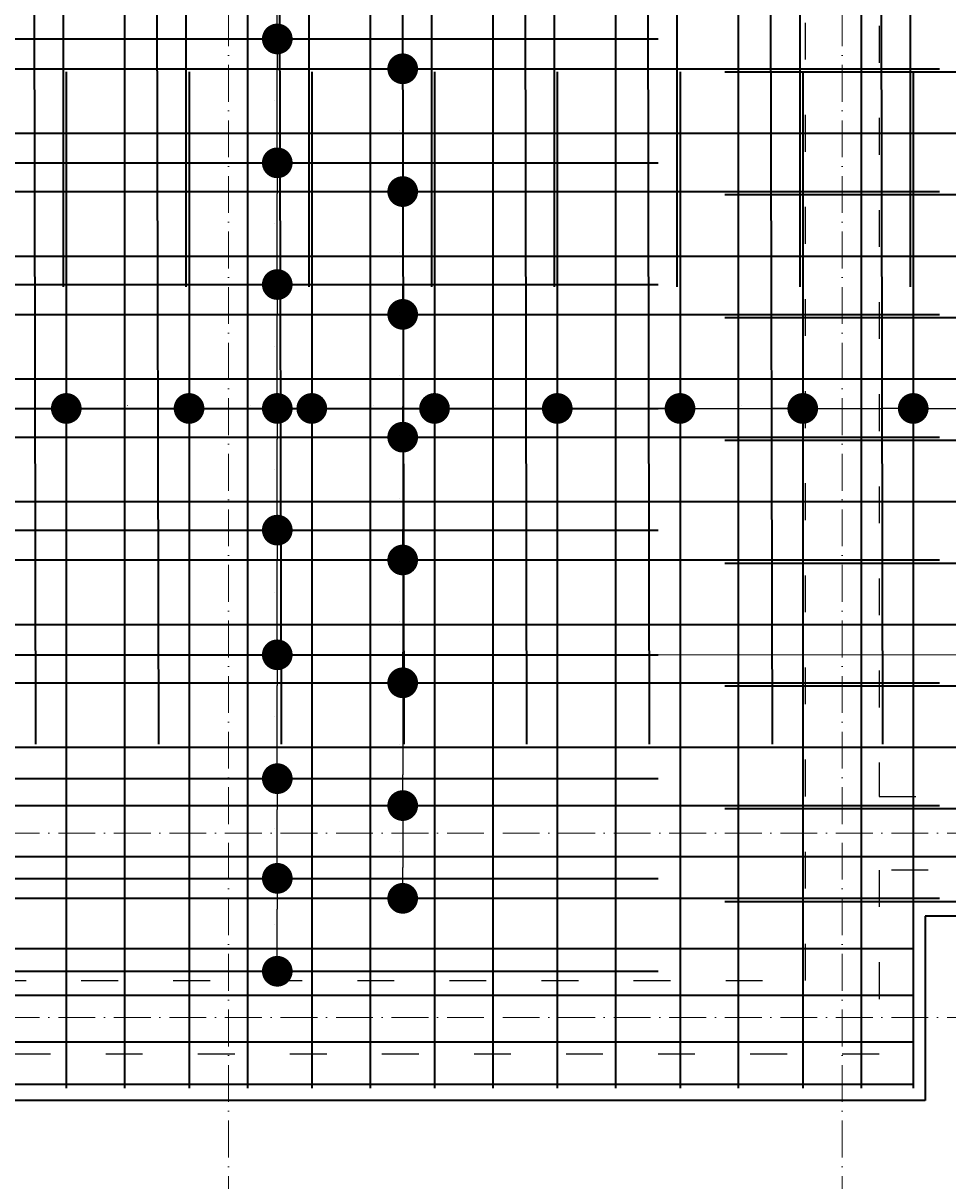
# Model space of a CAD drawing. Header units: millimetres. Extents: x 300938 to 312016, y 11971 to 20881.
# Tile 206 of 239: x 309273 to 309575, y 18311 to 18688. Entities that reach past the tile are written whole.
import ezdxf

# ---------------------------------------------------------------- set-up
doc = ezdxf.new("R2010")
doc.units = ezdxf.units.MM
doc.linetypes.add('ACAD_ISO03W100', pattern=[30, 12, -18])
doc.linetypes.add('ACAD_ISO10W100', pattern=[18, 12, -3, 0, -3])
for name, color, linetype, lineweight in [('konstrukcja', 3, 'Continuous', 35), ('konstrukcja wymiary', 1, 'Continuous', 13), ('osie', 5, 'ACAD_ISO10W100', 13), ('zbrojenie płyty', 141, 'Continuous', 35)]:
    doc.layers.add(name, color=color, linetype=linetype, lineweight=lineweight)
doc.layers.add('przerywane', color=6, linetype='ACAD_ISO03W100')
doc.styles.add('KONSTRUKCJA', font='romand.shx', dxfattribs={"oblique": 10})
doc.styles.get("Standard").update_dxf_attribs({"font": 'romand.shx', "oblique": 10})
doc.dimstyles.new('150', dxfattribs={"dimtxt": 10, "dimasz": 7, "dimexe": 1.25, "dimexo": 0.625, "dimgap": 3, "dimtad": 1, "dimdec": 0, "dimrnd": 0.5, "dimtxsty": 'KONSTRUKCJA', "dimblk": 'ARCHTICK', "dimcen": 2.5, "dimadec": 0, "dimazin": 0, "dimtfac": 1, "dimtdec": 0, "dimtix": 1, "dimtmove": 0, "dimatfit": 3, "dimfxl": 4, "dimfxlon": 1, "dimarcsym": 0})
doc.dimstyles.new('kropki', dxfattribs={"dimtxt": 0.001, "dimasz": 10, "dimexe": 1.25, "dimexo": 0.625, "dimgap": 1, "dimtad": 1, "dimtxsty": 'Standard', "dimblk": 'DOT', "dimcen": 2.5, "dimadec": 0, "dimazin": 0, "dimtfac": 1, "dimtmove": 0, "dimatfit": 3, "dimfxl": 1, "dimfxlon": 1, "dimarcsym": 0})

# ---------------------------------------------------------------- blocks, each defined once
blk = doc.blocks.new('_Dot')
at = {"color": 0, "linetype": 'ByBlock', "lineweight": -2}
blk.add_line((-0.5, 0), (-1, 0), dxfattribs=at)
at = {"color": 0, "linetype": 'ByBlock', "const_width": 0.5}
blk.add_lwpolyline([(-0.25, 0, 1), (0.25, 0, 1)], format="xyb", close=True, dxfattribs=at)
blk = doc.blocks.new('*D810')
at = {"layer": 'Defpoints', "color": 0, "transparency": 16777216}
for p in [(309386.56, 18713.24), (309386.56, 18673.24), (309397.19, 18673.24)]:
    blk.add_point(p, dxfattribs=at)
at = {"layer": 'konstrukcja wymiary', "color": 0, "lineweight": -2, "transparency": 16777216}
for p, q in [((309396.19, 18713.24), (309398.44, 18713.24)), ((309397.19, 18703.24), (309397.19, 18683.24)), ((309396.19, 18673.24), (309398.44, 18673.24))]:
    blk.add_line(p, q, dxfattribs=at)
at = {"layer": 'konstrukcja wymiary', "color": 0, "lineweight": -2, "transparency": 16777216, "xscale": 10, "yscale": 10, "zscale": 10}
for p, rotation in [((309397.19, 18713.24), 90), ((309397.19, 18673.24), 270)]:
    blk.add_blockref('_Dot', p, dxfattribs=dict(at, rotation=rotation))
at = {"layer": 'konstrukcja wymiary', "color": 0, "transparency": 16777216, "insert": (309396.19, 18693.24), "char_height": 0.001, "attachment_point": 5, "rotation": 90}
blk.add_mtext('40', dxfattribs=at)
blk = doc.blocks.new('*D811')
at = {"layer": 'Defpoints', "color": 0, "transparency": 16777216}
for p in [(309386.56, 18673.24), (309386.56, 18633.24), (309397.19, 18633.24)]:
    blk.add_point(p, dxfattribs=at)
at = {"layer": 'konstrukcja wymiary', "color": 0, "lineweight": -2, "transparency": 16777216}
for p, q in [((309396.19, 18673.24), (309398.44, 18673.24)), ((309397.19, 18663.24), (309397.19, 18643.24)), ((309396.19, 18633.24), (309398.44, 18633.24))]:
    blk.add_line(p, q, dxfattribs=at)
at = {"layer": 'konstrukcja wymiary', "color": 0, "lineweight": -2, "transparency": 16777216, "xscale": 10, "yscale": 10, "zscale": 10}
for p, rotation in [((309397.19, 18673.24), 90), ((309397.19, 18633.24), 270)]:
    blk.add_blockref('_Dot', p, dxfattribs=dict(at, rotation=rotation))
at = {"layer": 'konstrukcja wymiary', "color": 0, "transparency": 16777216, "insert": (309396.19, 18653.24), "char_height": 0.001, "attachment_point": 5, "rotation": 90}
blk.add_mtext('40', dxfattribs=at)
blk = doc.blocks.new('*D812')
at = {"layer": 'Defpoints', "color": 0, "transparency": 16777216}
for p in [(309386.56, 18633.24), (309386.56, 18593.24), (309397.19, 18593.24)]:
    blk.add_point(p, dxfattribs=at)
at = {"layer": 'konstrukcja wymiary', "color": 0, "lineweight": -2, "transparency": 16777216}
for p, q in [((309396.19, 18633.24), (309398.44, 18633.24)), ((309397.19, 18623.24), (309397.19, 18603.24)), ((309396.19, 18593.24), (309398.44, 18593.24))]:
    blk.add_line(p, q, dxfattribs=at)
at = {"layer": 'konstrukcja wymiary', "color": 0, "lineweight": -2, "transparency": 16777216, "xscale": 10, "yscale": 10, "zscale": 10}
for p, rotation in [((309397.19, 18633.24), 90), ((309397.19, 18593.24), 270)]:
    blk.add_blockref('_Dot', p, dxfattribs=dict(at, rotation=rotation))
at = {"layer": 'konstrukcja wymiary', "color": 0, "transparency": 16777216, "insert": (309396.19, 18613.24), "char_height": 0.001, "attachment_point": 5, "rotation": 90}
blk.add_mtext('40', dxfattribs=at)
blk = doc.blocks.new('*D813')
at = {"layer": 'Defpoints', "color": 0, "transparency": 16777216}
for p in [(309386.56, 18593.24), (309386.56, 18553.24), (309397.19, 18553.24)]:
    blk.add_point(p, dxfattribs=at)
at = {"layer": 'konstrukcja wymiary', "color": 0, "lineweight": -2, "transparency": 16777216}
for p, q in [((309396.19, 18593.24), (309398.44, 18593.24)), ((309397.19, 18583.24), (309397.19, 18563.24)), ((309396.19, 18553.24), (309398.44, 18553.24))]:
    blk.add_line(p, q, dxfattribs=at)
at = {"layer": 'konstrukcja wymiary', "color": 0, "lineweight": -2, "transparency": 16777216, "xscale": 10, "yscale": 10, "zscale": 10}
for p, rotation in [((309397.19, 18593.24), 90), ((309397.19, 18553.24), 270)]:
    blk.add_blockref('_Dot', p, dxfattribs=dict(at, rotation=rotation))
at = {"layer": 'konstrukcja wymiary', "color": 0, "transparency": 16777216, "insert": (309396.19, 18573.24), "char_height": 0.001, "attachment_point": 5, "rotation": 90}
blk.add_mtext('40', dxfattribs=at)
blk = doc.blocks.new('*D814')
at = {"layer": 'Defpoints', "color": 0, "transparency": 16777216}
for p in [(309386.56, 18553.24), (309386.56, 18513.24), (309397.19, 18513.24)]:
    blk.add_point(p, dxfattribs=at)
at = {"layer": 'konstrukcja wymiary', "color": 0, "lineweight": -2, "transparency": 16777216}
for p, q in [((309396.19, 18553.24), (309398.44, 18553.24)), ((309397.19, 18543.24), (309397.19, 18523.24)), ((309396.19, 18513.24), (309398.44, 18513.24))]:
    blk.add_line(p, q, dxfattribs=at)
at = {"layer": 'konstrukcja wymiary', "color": 0, "lineweight": -2, "transparency": 16777216, "xscale": 10, "yscale": 10, "zscale": 10}
for p, rotation in [((309397.19, 18553.24), 90), ((309397.19, 18513.24), 270)]:
    blk.add_blockref('_Dot', p, dxfattribs=dict(at, rotation=rotation))
at = {"layer": 'konstrukcja wymiary', "color": 0, "transparency": 16777216, "insert": (309396.19, 18533.24), "char_height": 0.001, "attachment_point": 5, "rotation": 90}
blk.add_mtext('40', dxfattribs=at)
blk = doc.blocks.new('*D815')
at = {"layer": 'Defpoints', "color": 0, "transparency": 16777216}
for p in [(309386.56, 18513.24), (309386.56, 18473.24), (309397.19, 18473.24)]:
    blk.add_point(p, dxfattribs=at)
at = {"layer": 'konstrukcja wymiary', "color": 0, "lineweight": -2, "transparency": 16777216}
for p, q in [((309396.19, 18513.24), (309398.44, 18513.24)), ((309397.19, 18503.24), (309397.19, 18483.24)), ((309396.19, 18473.24), (309398.44, 18473.24))]:
    blk.add_line(p, q, dxfattribs=at)
at = {"layer": 'konstrukcja wymiary', "color": 0, "lineweight": -2, "transparency": 16777216, "xscale": 10, "yscale": 10, "zscale": 10}
for p, rotation in [((309397.19, 18513.24), 90), ((309397.19, 18473.24), 270)]:
    blk.add_blockref('_Dot', p, dxfattribs=dict(at, rotation=rotation))
at = {"layer": 'konstrukcja wymiary', "color": 0, "transparency": 16777216, "insert": (309396.19, 18493.24), "char_height": 0.001, "attachment_point": 5, "rotation": 90}
blk.add_mtext('40', dxfattribs=at)
blk = doc.blocks.new('*D816')
at = {"layer": 'Defpoints', "color": 0, "transparency": 16777216}
for p in [(309386.56, 18473.24), (309386.56, 18433.24), (309397.19, 18433.24)]:
    blk.add_point(p, dxfattribs=at)
at = {"layer": 'konstrukcja wymiary', "color": 0, "lineweight": -2, "transparency": 16777216}
for p, q in [((309396.19, 18473.24), (309398.44, 18473.24)), ((309397.19, 18463.24), (309397.19, 18443.24)), ((309396.19, 18433.24), (309398.44, 18433.24))]:
    blk.add_line(p, q, dxfattribs=at)
at = {"layer": 'konstrukcja wymiary', "color": 0, "lineweight": -2, "transparency": 16777216, "xscale": 10, "yscale": 10, "zscale": 10}
for p, rotation in [((309397.19, 18473.24), 90), ((309397.19, 18433.24), 270)]:
    blk.add_blockref('_Dot', p, dxfattribs=dict(at, rotation=rotation))
at = {"layer": 'konstrukcja wymiary', "color": 0, "transparency": 16777216, "insert": (309396.19, 18453.24), "char_height": 0.001, "attachment_point": 5, "rotation": 90}
blk.add_mtext('40', dxfattribs=at)
blk = doc.blocks.new('*D817')
at = {"layer": 'Defpoints', "color": 0, "transparency": 16777216}
for p in [(309386.56, 18433.24), (309386.56, 18403.03), (309397.19, 18403.03)]:
    blk.add_point(p, dxfattribs=at)
at = {"layer": 'konstrukcja wymiary', "color": 0, "lineweight": -2, "transparency": 16777216}
for p, q in [((309396.19, 18433.24), (309398.44, 18433.24)), ((309397.19, 18423.24), (309397.19, 18413.03)), ((309396.19, 18403.03), (309398.44, 18403.03))]:
    blk.add_line(p, q, dxfattribs=at)
at = {"layer": 'konstrukcja wymiary', "color": 0, "lineweight": -2, "transparency": 16777216, "xscale": 10, "yscale": 10, "zscale": 10}
for p, rotation in [((309397.19, 18433.24), 90), ((309397.19, 18403.03), 270)]:
    blk.add_blockref('_Dot', p, dxfattribs=dict(at, rotation=rotation))
at = {"layer": 'konstrukcja wymiary', "color": 0, "transparency": 16777216, "insert": (309396.19, 18418.14), "char_height": 0.001, "attachment_point": 5, "rotation": 90}
blk.add_mtext('30,21', dxfattribs=at)
blk = doc.blocks.new('*D933')
at = {"layer": 'Defpoints', "color": 0, "transparency": 16777216}
for p in [(309287.56, 18562.6), (309247.56, 18552.24), (309287.56, 18552.24)]:
    blk.add_point(p, dxfattribs=at)
at = {"layer": 'konstrukcja wymiary', "color": 0, "lineweight": -2, "transparency": 16777216}
for p, q in [((309247.56, 18561.6), (309247.56, 18563.85)), ((309257.56, 18562.6), (309277.56, 18562.6)), ((309287.56, 18561.6), (309287.56, 18563.85))]:
    blk.add_line(p, q, dxfattribs=at)
at = {"layer": 'konstrukcja wymiary', "color": 0, "lineweight": -2, "transparency": 16777216, "xscale": 10, "yscale": 10, "zscale": 10, "rotation": 180}
blk.add_blockref('_Dot', (309247.56, 18562.6), dxfattribs=at)
at = {"layer": 'konstrukcja wymiary', "color": 0, "lineweight": -2, "transparency": 16777216, "xscale": 10, "yscale": 10, "zscale": 10}
blk.add_blockref('_Dot', (309287.56, 18562.6), dxfattribs=at)
at = {"layer": 'konstrukcja wymiary', "color": 0, "transparency": 16777216, "insert": (309267.56, 18563.61), "char_height": 0.001, "attachment_point": 5}
blk.add_mtext('40', dxfattribs=at)
blk = doc.blocks.new('*D934')
at = {"layer": 'Defpoints', "color": 0, "transparency": 16777216}
for p in [(309327.56, 18562.6), (309287.56, 18552.24), (309327.56, 18552.24)]:
    blk.add_point(p, dxfattribs=at)
at = {"layer": 'konstrukcja wymiary', "color": 0, "lineweight": -2, "transparency": 16777216}
for p, q in [((309287.56, 18561.6), (309287.56, 18563.85)), ((309297.56, 18562.6), (309317.56, 18562.6)), ((309327.56, 18561.6), (309327.56, 18563.85))]:
    blk.add_line(p, q, dxfattribs=at)
at = {"layer": 'konstrukcja wymiary', "color": 0, "lineweight": -2, "transparency": 16777216, "xscale": 10, "yscale": 10, "zscale": 10, "rotation": 180}
blk.add_blockref('_Dot', (309287.56, 18562.6), dxfattribs=at)
at = {"layer": 'konstrukcja wymiary', "color": 0, "lineweight": -2, "transparency": 16777216, "xscale": 10, "yscale": 10, "zscale": 10}
blk.add_blockref('_Dot', (309327.56, 18562.6), dxfattribs=at)
at = {"layer": 'konstrukcja wymiary', "color": 0, "transparency": 16777216, "insert": (309307.56, 18563.61), "char_height": 0.001, "attachment_point": 5}
blk.add_mtext('40', dxfattribs=at)
blk = doc.blocks.new('*D935')
at = {"layer": 'Defpoints', "color": 0, "transparency": 16777216}
for p in [(309367.56, 18562.6), (309327.56, 18552.24), (309367.56, 18552.24)]:
    blk.add_point(p, dxfattribs=at)
at = {"layer": 'konstrukcja wymiary', "color": 0, "lineweight": -2, "transparency": 16777216}
for p, q in [((309327.56, 18561.6), (309327.56, 18563.85)), ((309337.56, 18562.6), (309357.56, 18562.6)), ((309367.56, 18561.6), (309367.56, 18563.85))]:
    blk.add_line(p, q, dxfattribs=at)
at = {"layer": 'konstrukcja wymiary', "color": 0, "lineweight": -2, "transparency": 16777216, "xscale": 10, "yscale": 10, "zscale": 10, "rotation": 180}
blk.add_blockref('_Dot', (309327.56, 18562.6), dxfattribs=at)
at = {"layer": 'konstrukcja wymiary', "color": 0, "lineweight": -2, "transparency": 16777216, "xscale": 10, "yscale": 10, "zscale": 10}
blk.add_blockref('_Dot', (309367.56, 18562.6), dxfattribs=at)
at = {"layer": 'konstrukcja wymiary', "color": 0, "transparency": 16777216, "insert": (309347.56, 18563.61), "char_height": 0.001, "attachment_point": 5}
blk.add_mtext('40', dxfattribs=at)
blk = doc.blocks.new('*D936')
at = {"layer": 'Defpoints', "color": 0, "transparency": 16777216}
for p in [(309407.56, 18562.6), (309367.56, 18552.24), (309407.56, 18552.24)]:
    blk.add_point(p, dxfattribs=at)
at = {"layer": 'konstrukcja wymiary', "color": 0, "lineweight": -2, "transparency": 16777216}
for p, q in [((309367.56, 18561.6), (309367.56, 18563.85)), ((309377.56, 18562.6), (309397.56, 18562.6)), ((309407.56, 18561.6), (309407.56, 18563.85))]:
    blk.add_line(p, q, dxfattribs=at)
at = {"layer": 'konstrukcja wymiary', "color": 0, "lineweight": -2, "transparency": 16777216, "xscale": 10, "yscale": 10, "zscale": 10, "rotation": 180}
blk.add_blockref('_Dot', (309367.56, 18562.6), dxfattribs=at)
at = {"layer": 'konstrukcja wymiary', "color": 0, "lineweight": -2, "transparency": 16777216, "xscale": 10, "yscale": 10, "zscale": 10}
blk.add_blockref('_Dot', (309407.56, 18562.6), dxfattribs=at)
at = {"layer": 'konstrukcja wymiary', "color": 0, "transparency": 16777216, "insert": (309387.56, 18563.61), "char_height": 0.001, "attachment_point": 5}
blk.add_mtext('40', dxfattribs=at)
blk = doc.blocks.new('*D937')
at = {"layer": 'Defpoints', "color": 0, "transparency": 16777216}
for p in [(309447.56, 18562.6), (309407.56, 18552.24), (309447.56, 18552.24)]:
    blk.add_point(p, dxfattribs=at)
at = {"layer": 'konstrukcja wymiary', "color": 0, "lineweight": -2, "transparency": 16777216}
for p, q in [((309407.56, 18561.6), (309407.56, 18563.85)), ((309417.56, 18562.6), (309437.56, 18562.6)), ((309447.56, 18561.6), (309447.56, 18563.85))]:
    blk.add_line(p, q, dxfattribs=at)
at = {"layer": 'konstrukcja wymiary', "color": 0, "lineweight": -2, "transparency": 16777216, "xscale": 10, "yscale": 10, "zscale": 10, "rotation": 180}
blk.add_blockref('_Dot', (309407.56, 18562.6), dxfattribs=at)
at = {"layer": 'konstrukcja wymiary', "color": 0, "lineweight": -2, "transparency": 16777216, "xscale": 10, "yscale": 10, "zscale": 10}
blk.add_blockref('_Dot', (309447.56, 18562.6), dxfattribs=at)
at = {"layer": 'konstrukcja wymiary', "color": 0, "transparency": 16777216, "insert": (309427.56, 18563.61), "char_height": 0.001, "attachment_point": 5}
blk.add_mtext('40', dxfattribs=at)
blk = doc.blocks.new('*D938')
at = {"layer": 'Defpoints', "color": 0, "transparency": 16777216}
for p in [(309487.56, 18562.6), (309447.56, 18552.24), (309487.56, 18552.24)]:
    blk.add_point(p, dxfattribs=at)
at = {"layer": 'konstrukcja wymiary', "color": 0, "lineweight": -2, "transparency": 16777216}
for p, q in [((309447.56, 18561.6), (309447.56, 18563.85)), ((309457.56, 18562.6), (309477.56, 18562.6)), ((309487.56, 18561.6), (309487.56, 18563.85))]:
    blk.add_line(p, q, dxfattribs=at)
at = {"layer": 'konstrukcja wymiary', "color": 0, "lineweight": -2, "transparency": 16777216, "xscale": 10, "yscale": 10, "zscale": 10, "rotation": 180}
blk.add_blockref('_Dot', (309447.56, 18562.6), dxfattribs=at)
at = {"layer": 'konstrukcja wymiary', "color": 0, "lineweight": -2, "transparency": 16777216, "xscale": 10, "yscale": 10, "zscale": 10}
blk.add_blockref('_Dot', (309487.56, 18562.6), dxfattribs=at)
at = {"layer": 'konstrukcja wymiary', "color": 0, "transparency": 16777216, "insert": (309467.56, 18563.61), "char_height": 0.001, "attachment_point": 5}
blk.add_mtext('40', dxfattribs=at)
blk = doc.blocks.new('*D939')
at = {"layer": 'Defpoints', "color": 0, "transparency": 16777216}
for p in [(309527.56, 18562.6), (309487.56, 18552.24), (309527.56, 18552.24)]:
    blk.add_point(p, dxfattribs=at)
at = {"layer": 'konstrukcja wymiary', "color": 0, "lineweight": -2, "transparency": 16777216}
for p, q in [((309487.56, 18561.6), (309487.56, 18563.85)), ((309497.56, 18562.6), (309517.56, 18562.6)), ((309527.56, 18561.6), (309527.56, 18563.85))]:
    blk.add_line(p, q, dxfattribs=at)
at = {"layer": 'konstrukcja wymiary', "color": 0, "lineweight": -2, "transparency": 16777216, "xscale": 10, "yscale": 10, "zscale": 10, "rotation": 180}
blk.add_blockref('_Dot', (309487.56, 18562.6), dxfattribs=at)
at = {"layer": 'konstrukcja wymiary', "color": 0, "lineweight": -2, "transparency": 16777216, "xscale": 10, "yscale": 10, "zscale": 10}
blk.add_blockref('_Dot', (309527.56, 18562.6), dxfattribs=at)
at = {"layer": 'konstrukcja wymiary', "color": 0, "transparency": 16777216, "insert": (309507.56, 18563.61), "char_height": 0.001, "attachment_point": 5}
blk.add_mtext('40', dxfattribs=at)
blk = doc.blocks.new('*D942')
at = {"layer": 'Defpoints', "color": 0, "transparency": 16777216}
for p in [(309563.56, 18562.6), (308897.44, 18553.24), (309563.56, 18553.24)]:
    blk.add_point(p, dxfattribs=at)
at = {"layer": 'konstrukcja wymiary', "color": 0, "lineweight": -2, "transparency": 16777216}
for p, q in [((308897.44, 18561.6), (308897.44, 18563.85)), ((308907.44, 18562.6), (309553.56, 18562.6)), ((309563.56, 18561.6), (309563.56, 18563.85))]:
    blk.add_line(p, q, dxfattribs=at)
at = {"layer": 'konstrukcja wymiary', "color": 0, "lineweight": -2, "transparency": 16777216, "xscale": 10, "yscale": 10, "zscale": 10, "rotation": 180}
blk.add_blockref('_Dot', (308897.44, 18562.6), dxfattribs=at)
at = {"layer": 'konstrukcja wymiary', "color": 0, "lineweight": -2, "transparency": 16777216, "xscale": 10, "yscale": 10, "zscale": 10}
blk.add_blockref('_Dot', (309563.56, 18562.6), dxfattribs=at)
at = {"layer": 'konstrukcja wymiary', "color": 0, "transparency": 16777216, "insert": (309230.5, 18563.61), "char_height": 0.001, "attachment_point": 5}
blk.add_mtext('666,12', dxfattribs=at)
blk = doc.blocks.new('*D943')
at = {"layer": 'Defpoints', "color": 0, "transparency": 16777216}
for p in [(310037.44, 18562.6), (309563.56, 18553.24), (310037.44, 18552.24)]:
    blk.add_point(p, dxfattribs=at)
at = {"layer": 'konstrukcja wymiary', "color": 0, "lineweight": -2, "transparency": 16777216}
for p, q in [((309563.56, 18561.6), (309563.56, 18563.85)), ((309573.56, 18562.6), (310027.44, 18562.6)), ((310037.44, 18561.6), (310037.44, 18563.85))]:
    blk.add_line(p, q, dxfattribs=at)
at = {"layer": 'konstrukcja wymiary', "color": 0, "lineweight": -2, "transparency": 16777216, "xscale": 10, "yscale": 10, "zscale": 10, "rotation": 180}
blk.add_blockref('_Dot', (309563.56, 18562.6), dxfattribs=at)
at = {"layer": 'konstrukcja wymiary', "color": 0, "lineweight": -2, "transparency": 16777216, "xscale": 10, "yscale": 10, "zscale": 10}
blk.add_blockref('_Dot', (310037.44, 18562.6), dxfattribs=at)
at = {"layer": 'konstrukcja wymiary', "color": 0, "transparency": 16777216, "insert": (309800.5, 18563.61), "char_height": 0.001, "attachment_point": 5}
blk.add_mtext('473,88', dxfattribs=at)
blk = doc.blocks.new('_ArchTick')
at = {"color": 0, "linetype": 'ByBlock', "lineweight": 13, "const_width": 0.15}
blk.add_lwpolyline([(-0.5, -0.5), (0.5, 0.5)], dxfattribs=at)
blk = doc.blocks.new('*D1058')
at = {"layer": 'Defpoints', "color": 0, "transparency": 16777216}
for p in [(308893.44, 18337.22), (309567.44, 18337.22), (309567.44, 18297.22)]:
    blk.add_point(p, dxfattribs=at)
at = {"layer": 'konstrukcja wymiary', "color": 0, "lineweight": -2, "transparency": 16777216}
for p, q in [((308893.44, 18301.22), (308893.44, 18295.97)), ((309567.44, 18301.22), (309567.44, 18295.97)), ((308893.44, 18297.22), (309567.44, 18297.22))]:
    blk.add_line(p, q, dxfattribs=at)
at = {"layer": 'konstrukcja wymiary', "color": 0, "lineweight": -2, "transparency": 16777216, "xscale": 7, "yscale": 7, "zscale": 7, "rotation": 180}
blk.add_blockref('_ArchTick', (308893.44, 18297.22), dxfattribs=at)
at = {"layer": 'konstrukcja wymiary', "color": 0, "lineweight": -2, "transparency": 16777216, "xscale": 7, "yscale": 7, "zscale": 7}
blk.add_blockref('_ArchTick', (309567.44, 18297.22), dxfattribs=at)
at = {"layer": 'konstrukcja wymiary', "color": 0, "transparency": 16777216, "insert": (309230.44, 18305.22), "char_height": 10, "attachment_point": 5, "style": 'KONSTRUKCJA'}
blk.add_mtext('674', dxfattribs=at)
blk = doc.blocks.new('*D1059')
at = {"layer": 'Defpoints', "color": 0, "transparency": 16777216}
for p in [(309567.44, 18337.22), (310033.44, 18337.22), (310033.44, 18297.22)]:
    blk.add_point(p, dxfattribs=at)
at = {"layer": 'konstrukcja wymiary', "color": 0, "lineweight": -2, "transparency": 16777216}
for p, q in [((309567.44, 18301.22), (309567.44, 18295.97)), ((310033.44, 18301.22), (310033.44, 18295.97)), ((309567.44, 18297.22), (310033.44, 18297.22))]:
    blk.add_line(p, q, dxfattribs=at)
at = {"layer": 'konstrukcja wymiary', "color": 0, "lineweight": -2, "transparency": 16777216, "xscale": 7, "yscale": 7, "zscale": 7, "rotation": 180}
blk.add_blockref('_ArchTick', (309567.44, 18297.22), dxfattribs=at)
at = {"layer": 'konstrukcja wymiary', "color": 0, "lineweight": -2, "transparency": 16777216, "xscale": 7, "yscale": 7, "zscale": 7}
blk.add_blockref('_ArchTick', (310033.44, 18297.22), dxfattribs=at)
at = {"layer": 'konstrukcja wymiary', "color": 0, "transparency": 16777216, "insert": (309800.44, 18305.22), "char_height": 10, "attachment_point": 5, "style": 'KONSTRUKCJA'}
blk.add_mtext('466', dxfattribs=at)
blk = doc.blocks.new('*D1215')
at = {"layer": 'Defpoints', "color": 0, "transparency": 16777216}
for p in [(309346.56, 18409.54), (309356.32, 18409.54), (309346.56, 18379.27)]:
    blk.add_point(p, dxfattribs=at)
at = {"layer": 'konstrukcja wymiary', "color": 0, "lineweight": -2, "transparency": 16777216}
for p, q in [((309355.32, 18409.54), (309357.57, 18409.54)), ((309356.32, 18389.27), (309356.32, 18399.54)), ((309355.32, 18379.27), (309357.57, 18379.27))]:
    blk.add_line(p, q, dxfattribs=at)
at = {"layer": 'konstrukcja wymiary', "color": 0, "lineweight": -2, "transparency": 16777216, "xscale": 10, "yscale": 10, "zscale": 10}
for p, rotation in [((309356.32, 18409.54), 90), ((309356.32, 18379.27), 270)]:
    blk.add_blockref('_Dot', p, dxfattribs=dict(at, rotation=rotation))
at = {"layer": 'konstrukcja wymiary', "color": 0, "transparency": 16777216, "insert": (309355.31, 18394.4), "char_height": 0.001, "attachment_point": 5, "rotation": 90}
blk.add_mtext('30,26', dxfattribs=at)
blk = doc.blocks.new('*D1216')
at = {"layer": 'Defpoints', "color": 0, "transparency": 16777216}
for p in [(309346.56, 18442.01), (309356.32, 18442.01), (309346.56, 18409.54)]:
    blk.add_point(p, dxfattribs=at)
at = {"layer": 'konstrukcja wymiary', "color": 0, "lineweight": -2, "transparency": 16777216}
for p, q in [((309355.32, 18442.01), (309357.57, 18442.01)), ((309356.32, 18419.54), (309356.32, 18432.01)), ((309355.32, 18409.54), (309357.57, 18409.54))]:
    blk.add_line(p, q, dxfattribs=at)
at = {"layer": 'konstrukcja wymiary', "color": 0, "lineweight": -2, "transparency": 16777216, "xscale": 10, "yscale": 10, "zscale": 10}
for p, rotation in [((309356.32, 18442.01), 90), ((309356.32, 18409.54), 270)]:
    blk.add_blockref('_Dot', p, dxfattribs=dict(at, rotation=rotation))
at = {"layer": 'konstrukcja wymiary', "color": 0, "transparency": 16777216, "insert": (309355.31, 18425.77), "char_height": 0.001, "attachment_point": 5, "rotation": 90}
blk.add_mtext('32,47', dxfattribs=at)
blk = doc.blocks.new('*D1217')
at = {"layer": 'Defpoints', "color": 0, "transparency": 16777216}
for p in [(309346.56, 18482.35), (309356.32, 18482.35), (309346.56, 18442.01)]:
    blk.add_point(p, dxfattribs=at)
at = {"layer": 'konstrukcja wymiary', "color": 0, "lineweight": -2, "transparency": 16777216}
for p, q in [((309355.32, 18482.35), (309357.57, 18482.35)), ((309356.32, 18452.01), (309356.32, 18472.35)), ((309355.32, 18442.01), (309357.57, 18442.01))]:
    blk.add_line(p, q, dxfattribs=at)
at = {"layer": 'konstrukcja wymiary', "color": 0, "lineweight": -2, "transparency": 16777216, "xscale": 10, "yscale": 10, "zscale": 10}
for p, rotation in [((309356.32, 18482.35), 90), ((309356.32, 18442.01), 270)]:
    blk.add_blockref('_Dot', p, dxfattribs=dict(at, rotation=rotation))
at = {"layer": 'konstrukcja wymiary', "color": 0, "transparency": 16777216, "insert": (309355.31, 18462.18), "char_height": 0.001, "attachment_point": 5, "rotation": 90}
blk.add_mtext('40,34', dxfattribs=at)
blk = doc.blocks.new('*D1218')
at = {"layer": 'Defpoints', "color": 0, "transparency": 16777216}
for p in [(309346.56, 18522.96), (309356.32, 18522.96), (309346.56, 18482.35)]:
    blk.add_point(p, dxfattribs=at)
at = {"layer": 'konstrukcja wymiary', "color": 0, "lineweight": -2, "transparency": 16777216}
for p, q in [((309355.32, 18522.96), (309357.57, 18522.96)), ((309356.32, 18492.35), (309356.32, 18512.96)), ((309355.32, 18482.35), (309357.57, 18482.35))]:
    blk.add_line(p, q, dxfattribs=at)
at = {"layer": 'konstrukcja wymiary', "color": 0, "lineweight": -2, "transparency": 16777216, "xscale": 10, "yscale": 10, "zscale": 10}
for p, rotation in [((309356.32, 18522.96), 90), ((309356.32, 18482.35), 270)]:
    blk.add_blockref('_Dot', p, dxfattribs=dict(at, rotation=rotation))
at = {"layer": 'konstrukcja wymiary', "color": 0, "transparency": 16777216, "insert": (309355.31, 18502.65), "char_height": 0.001, "attachment_point": 5, "rotation": 90}
blk.add_mtext('40,61', dxfattribs=at)
blk = doc.blocks.new('*D1219')
at = {"layer": 'Defpoints', "color": 0, "transparency": 16777216}
for p in [(309347.56, 18562.6), (309356.32, 18562.6), (309346.56, 18522.96)]:
    blk.add_point(p, dxfattribs=at)
at = {"layer": 'konstrukcja wymiary', "color": 0, "lineweight": -2, "transparency": 16777216}
for p, q in [((309355.32, 18562.6), (309357.57, 18562.6)), ((309356.32, 18532.96), (309356.32, 18552.6)), ((309355.32, 18522.96), (309357.57, 18522.96))]:
    blk.add_line(p, q, dxfattribs=at)
at = {"layer": 'konstrukcja wymiary', "color": 0, "lineweight": -2, "transparency": 16777216, "xscale": 10, "yscale": 10, "zscale": 10}
for p, rotation in [((309356.32, 18562.6), 90), ((309356.32, 18522.96), 270)]:
    blk.add_blockref('_Dot', p, dxfattribs=dict(at, rotation=rotation))
at = {"layer": 'konstrukcja wymiary', "color": 0, "transparency": 16777216, "insert": (309355.31, 18542.78), "char_height": 0.001, "attachment_point": 5, "rotation": 90}
blk.add_mtext('39,65', dxfattribs=at)
blk = doc.blocks.new('*D1220')
at = {"layer": 'Defpoints', "color": 0, "transparency": 16777216}
for p in [(309346.56, 18602.96), (309356.32, 18602.96), (309347.56, 18562.6)]:
    blk.add_point(p, dxfattribs=at)
at = {"layer": 'konstrukcja wymiary', "color": 0, "lineweight": -2, "transparency": 16777216}
for p, q in [((309355.32, 18602.96), (309357.57, 18602.96)), ((309356.32, 18572.6), (309356.32, 18592.96)), ((309355.32, 18562.6), (309357.57, 18562.6))]:
    blk.add_line(p, q, dxfattribs=at)
at = {"layer": 'konstrukcja wymiary', "color": 0, "lineweight": -2, "transparency": 16777216, "xscale": 10, "yscale": 10, "zscale": 10}
for p, rotation in [((309356.32, 18602.96), 90), ((309356.32, 18562.6), 270)]:
    blk.add_blockref('_Dot', p, dxfattribs=dict(at, rotation=rotation))
at = {"layer": 'konstrukcja wymiary', "color": 0, "transparency": 16777216, "insert": (309355.31, 18582.78), "char_height": 0.001, "attachment_point": 5, "rotation": 90}
blk.add_mtext('40,35', dxfattribs=at)
blk = doc.blocks.new('*D1221')
at = {"layer": 'Defpoints', "color": 0, "transparency": 16777216}
for p in [(309346.56, 18642.6), (309356.32, 18642.6), (309346.56, 18602.96)]:
    blk.add_point(p, dxfattribs=at)
at = {"layer": 'konstrukcja wymiary', "color": 0, "lineweight": -2, "transparency": 16777216}
for p, q in [((309355.32, 18642.6), (309357.57, 18642.6)), ((309356.32, 18612.96), (309356.32, 18632.6)), ((309355.32, 18602.96), (309357.57, 18602.96))]:
    blk.add_line(p, q, dxfattribs=at)
at = {"layer": 'konstrukcja wymiary', "color": 0, "lineweight": -2, "transparency": 16777216, "xscale": 10, "yscale": 10, "zscale": 10}
for p, rotation in [((309356.32, 18642.6), 90), ((309356.32, 18602.96), 270)]:
    blk.add_blockref('_Dot', p, dxfattribs=dict(at, rotation=rotation))
at = {"layer": 'konstrukcja wymiary', "color": 0, "transparency": 16777216, "insert": (309355.31, 18622.78), "char_height": 0.001, "attachment_point": 5, "rotation": 90}
blk.add_mtext('39,65', dxfattribs=at)
blk = doc.blocks.new('*D1222')
at = {"layer": 'Defpoints', "color": 0, "transparency": 16777216}
for p in [(309346.56, 18682.96), (309356.32, 18682.96), (309346.56, 18642.6)]:
    blk.add_point(p, dxfattribs=at)
at = {"layer": 'konstrukcja wymiary', "color": 0, "lineweight": -2, "transparency": 16777216}
for p, q in [((309355.32, 18682.96), (309357.57, 18682.96)), ((309356.32, 18652.6), (309356.32, 18672.96)), ((309355.32, 18642.6), (309357.57, 18642.6))]:
    blk.add_line(p, q, dxfattribs=at)
at = {"layer": 'konstrukcja wymiary', "color": 0, "lineweight": -2, "transparency": 16777216, "xscale": 10, "yscale": 10, "zscale": 10}
for p, rotation in [((309356.32, 18682.96), 90), ((309356.32, 18642.6), 270)]:
    blk.add_blockref('_Dot', p, dxfattribs=dict(at, rotation=rotation))
at = {"layer": 'konstrukcja wymiary', "color": 0, "transparency": 16777216, "insert": (309355.31, 18662.78), "char_height": 0.001, "attachment_point": 5, "rotation": 90}
blk.add_mtext('40,35', dxfattribs=at)
blk = doc.blocks.new('*D1223')
at = {"layer": 'Defpoints', "color": 0, "transparency": 16777216}
for p in [(309346.56, 18722.6), (309356.32, 18722.6), (309346.56, 18682.96)]:
    blk.add_point(p, dxfattribs=at)
at = {"layer": 'konstrukcja wymiary', "color": 0, "lineweight": -2, "transparency": 16777216}
for p, q in [((309355.32, 18722.6), (309357.57, 18722.6)), ((309356.32, 18692.96), (309356.32, 18712.6)), ((309355.32, 18682.96), (309357.57, 18682.96))]:
    blk.add_line(p, q, dxfattribs=at)
at = {"layer": 'konstrukcja wymiary', "color": 0, "lineweight": -2, "transparency": 16777216, "xscale": 10, "yscale": 10, "zscale": 10}
for p, rotation in [((309356.32, 18722.6), 90), ((309356.32, 18682.96), 270)]:
    blk.add_blockref('_Dot', p, dxfattribs=dict(at, rotation=rotation))
at = {"layer": 'konstrukcja wymiary', "color": 0, "transparency": 16777216, "insert": (309355.31, 18702.78), "char_height": 0.001, "attachment_point": 5, "rotation": 90}
blk.add_mtext('39,65', dxfattribs=at)

msp = doc.modelspace()

# ---------------------------------------------------------------- linework, layer by layer
at = {"layer": 'konstrukcja'}
for p, q in [((310033.44, 18397.224), (309567.44, 18397.224)), ((309567.44, 18397.224), (309567.44, 18337.224))]:
    msp.add_line(p, q, dxfattribs=at)
msp.add_lwpolyline([(309567.44, 18337.224), (308893.44, 18337.224), (308893.44, 19606.224), (310707.44, 19606.224), (310707.44, 18337.224), (310033.44, 18337.224)], dxfattribs=at)
at = {"layer": 'konstrukcja wymiary'}
msp.add_line((309613.558, 18482.346), (308822.526, 18482.346), dxfattribs=at)
at = {"layer": 'osie'}
for p, q in [((309340.44, 19760.509), (309340.44, 18286.332)), ((309540.44, 19760.509), (309540.44, 18286.332)), ((308705.771, 18424.224), (310728.51, 18424.224)), ((308705.771, 18364.224), (310728.51, 18364.224))]:
    msp.add_line(p, q, dxfattribs=at)
at = {"layer": 'przerywane'}
for p, q in [((309528.44, 18376.224), (309528.44, 18987.224)), ((309552.44, 18987.224), (309552.44, 18436.224)), ((309552.44, 18436.224), (310048.44, 18436.224)), ((310048.44, 18412.224), (309552.44, 18412.224)), ((309552.44, 18412.224), (309552.44, 18352.224)), ((308932.44, 18376.224), (309528.44, 18376.224)), ((309552.44, 18352.224), (308908.44, 18352.224))]:
    msp.add_line(p, q, dxfattribs=at)
at = {"layer": 'zbrojenie płyty'}
for p, q in [((309286.558, 19602.224), (309286.558, 18602.224)), ((309326.558, 19602.224), (309326.558, 18602.224)), ((309366.558, 19602.224), (309366.558, 18602.224)), ((309406.558, 19602.224), (309406.558, 18602.224)), ((309446.558, 19602.224), (309446.558, 18602.224)), ((309486.558, 19602.224), (309486.558, 18602.224)), ((309526.558, 19602.224), (309526.558, 18602.224)), ((309562.558, 19602.224), (309562.558, 18602.224)), ((309306.558, 19341.224), (309306.558, 18341.224)), ((309346.558, 19341.224), (309346.558, 18341.224)), ((309386.558, 19341.224), (309386.558, 18341.224)), ((309426.558, 19341.224), (309426.558, 18341.224)), ((309466.558, 19341.224), (309466.558, 18341.224)), ((309506.558, 19341.224), (309506.558, 18341.224)), ((309546.558, 19341.224), (309546.558, 18341.224)), ((309276.558, 18953.243), (309277.558, 18453.243)), ((309316.558, 18953.243), (309317.558, 18453.243)), ((309356.558, 18953.243), (309357.558, 18453.243)), ((309396.558, 18953.243), (309397.558, 18453.243)), ((309436.558, 18953.243), (309437.558, 18453.243)), ((309476.558, 18953.243), (309477.558, 18453.243)), ((309516.558, 18953.243), (309517.558, 18453.243)), ((309552.558, 18953.243), (309553.558, 18453.243)), ((308980.44, 18682.957), (309480.44, 18682.957)), ((308897.44, 18673.243), (309572.132, 18673.243)), ((309287.558, 18672.224), (309287.558, 18341.224)), ((309327.558, 18672.224), (309327.558, 18341.224)), ((309367.558, 18672.224), (309367.558, 18341.224)), ((309407.558, 18672.224), (309407.558, 18341.224)), ((309447.558, 18672.224), (309447.558, 18341.224)), ((309487.558, 18672.224), (309487.558, 18341.224)), ((309502.132, 18672.243), (310056.44, 18672.243)), ((309527.558, 18672.224), (309527.558, 18341.224)), ((309563.558, 18672.224), (309563.558, 18341.224)), ((309200.44, 18652.243), (310400.44, 18652.243)), ((308980.44, 18642.605), (309480.44, 18642.605)), ((308897.44, 18633.243), (309572.132, 18633.243)), ((309502.132, 18632.243), (310702.132, 18632.243)), ((309200.44, 18612.243), (310400.44, 18612.243)), ((308980.44, 18602.957), (309480.44, 18602.957)), ((308897.44, 18593.243), (309572.132, 18593.243)), ((309502.132, 18592.243), (310702.132, 18592.243)), ((309200.44, 18572.243), (310400.44, 18572.243)), ((308980.44, 18562.605), (309480.44, 18562.605)), ((308897.44, 18553.243), (309572.132, 18553.243)), ((309502.132, 18552.243), (310702.132, 18552.243)), ((309200.44, 18532.243), (310400.44, 18532.243)), ((308980.44, 18522.957), (309480.44, 18522.957)), ((308897.44, 18513.243), (309572.132, 18513.243)), ((309502.132, 18512.243), (310702.132, 18512.243)), ((309200.44, 18492.243), (310400.44, 18492.243)), ((308980.44, 18482.346), (309480.44, 18482.346)), ((308897.44, 18473.243), (309572.132, 18473.243)), ((309502.132, 18472.243), (310702.132, 18472.243)), ((309200.44, 18452.243), (310400.44, 18452.243)), ((308980.44, 18442.006), (309480.44, 18442.006)), ((308897.44, 18433.243), (309572.132, 18433.243)), ((309502.132, 18432.243), (310702.132, 18432.243)), ((309200.44, 18416.632), (310400.44, 18416.632)), ((308980.44, 18409.535), (309480.44, 18409.535)), ((308897.44, 18403.03), (309572.132, 18403.03)), ((309502.132, 18402.03), (310702.132, 18402.03)), ((308897.44, 18386.702), (309563.558, 18386.702)), ((308980.44, 18379.275), (309480.44, 18379.275)), ((308897.44, 18371.524), (309563.558, 18371.524)), ((308897.44, 18356.255), (309563.558, 18356.255)), ((308897.44, 18342.512), (309563.558, 18342.512))]:
    msp.add_line(p, q, dxfattribs=at)

# ---------------------------------------------------------------- dimensions: what is measured, and where the dimension line sits
at = {"layer": 'konstrukcja wymiary'}
for base, p1, p2, picture, middle in [((309356.315, 18722.605), (309346.558, 18682.957), (309346.558, 18722.605), '*D1223', (309355.315, 18702.781)), ((309397.195, 18673.243), (309386.558, 18713.243), (309386.558, 18673.243), '*D810', (309396.194, 18693.243)), ((309356.315, 18682.957), (309346.558, 18642.605), (309346.558, 18682.957), '*D1222', (309355.315, 18662.781)), ((309397.195, 18633.243), (309386.558, 18673.243), (309386.558, 18633.243), '*D811', (309396.194, 18653.243)), ((309356.315, 18642.605), (309346.558, 18602.957), (309346.558, 18642.605), '*D1221', (309355.315, 18622.781)), ((309397.195, 18593.243), (309386.558, 18633.243), (309386.558, 18593.243), '*D812', (309396.194, 18613.243)), ((309356.315, 18602.957), (309347.558, 18562.605), (309346.558, 18602.957), '*D1220', (309355.315, 18582.781)), ((309397.195, 18553.243), (309386.558, 18593.243), (309386.558, 18553.243), '*D813', (309396.194, 18573.243)), ((309356.315, 18562.605), (309346.558, 18522.957), (309347.558, 18562.605), '*D1219', (309355.315, 18542.781)), ((309397.195, 18513.243), (309386.558, 18553.243), (309386.558, 18513.243), '*D814', (309396.194, 18533.243)), ((309356.315, 18522.957), (309346.558, 18482.346), (309346.558, 18522.957), '*D1218', (309355.315, 18502.651)), ((309397.195, 18473.243), (309386.558, 18513.243), (309386.558, 18473.243), '*D815', (309396.194, 18493.243)), ((309356.315, 18482.346), (309346.558, 18442.006), (309346.558, 18482.346), '*D1217', (309355.315, 18462.176)), ((309397.195, 18433.243), (309386.558, 18473.243), (309386.558, 18433.243), '*D816', (309396.194, 18453.243)), ((309356.315, 18442.006), (309346.558, 18409.535), (309346.558, 18442.006), '*D1216', (309355.315, 18425.771)), ((309397.195, 18403.03), (309386.558, 18433.243), (309386.558, 18403.03), '*D817', (309396.194, 18418.137))]:
    dim = msp.add_linear_dim(base=base, p1=p1, p2=p2, angle=90, dimstyle='kropki', override={"dimtmove": 1}, dxfattribs=at)
    dim.commit()
    dim.dimension.update_dxf_attribs({"geometry": picture, "text_midpoint": middle})
for base, p1, p2, dimstyle, picture, middle in [((309563.558, 18562.605), (308897.44, 18553.243), (309563.558, 18553.243), 'kropki', '*D942', (309230.499, 18563.605)), ((309287.558, 18562.605), (309247.558, 18552.243), (309287.558, 18552.243), 'kropki', '*D933', (309267.558, 18563.605)), ((309327.558, 18562.605), (309287.558, 18552.243), (309327.558, 18552.243), 'kropki', '*D934', (309307.558, 18563.605)), ((309367.558, 18562.605), (309327.558, 18552.243), (309367.558, 18552.243), 'kropki', '*D935', (309347.558, 18563.605)), ((309407.558, 18562.605), (309367.558, 18552.243), (309407.558, 18552.243), 'kropki', '*D936', (309387.558, 18563.605)), ((309447.558, 18562.605), (309407.558, 18552.243), (309447.558, 18552.243), 'kropki', '*D937', (309427.558, 18563.605)), ((309487.558, 18562.605), (309447.558, 18552.243), (309487.558, 18552.243), 'kropki', '*D938', (309467.558, 18563.605)), ((309527.558, 18562.605), (309487.558, 18552.243), (309527.558, 18552.243), 'kropki', '*D939', (309507.558, 18563.605)), ((310037.44, 18562.605), (309563.558, 18553.243), (310037.44, 18552.243), 'kropki', '*D943', (309800.499, 18563.605)), ((309567.44, 18297.224), (308893.44, 18337.224), (309567.44, 18337.224), '150', '*D1058', (309230.44, 18305.224)), ((310033.44, 18297.224), (309567.44, 18337.224), (310033.44, 18337.224), '150', '*D1059', (309800.44, 18305.224))]:
    dim = msp.add_linear_dim(base=base, p1=p1, p2=p2, dimstyle=dimstyle, override={"dimtmove": 1}, dxfattribs=at)
    dim.commit()
    dim.dimension.update_dxf_attribs({"geometry": picture, "text_midpoint": middle})
dim = msp.add_linear_dim(base=(309356.315, 18409.535), p1=(309346.558, 18379.275), p2=(309346.558, 18409.535), angle=90, dimstyle='kropki', dxfattribs=at)
dim.commit()
dim.dimension.update_dxf_attribs({"geometry": '*D1215', "text_midpoint": (309355.315, 18394.405)})

doc.saveas('drawing.dxf')
